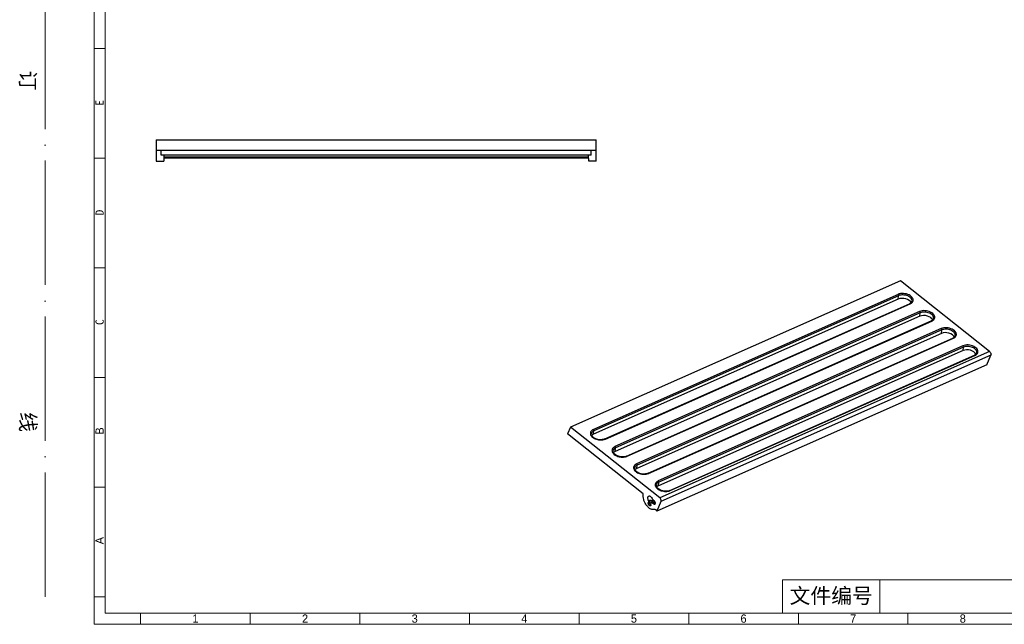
# Model space of a CAD drawing. Header units: millimetres. Extents: x 4158 to 4508, y 2304 to 2551.
# Tile 1 of 3: x 4171 to 4361, y 2318 to 2435. Entities that reach past the tile are written whole.
import ezdxf

# ---------------------------------------------------------------- set-up
doc = ezdxf.new("R2010")
doc.units = ezdxf.units.MM
doc.linetypes.add('ACAD_ISO04W100', pattern=[30, 24, -3, 0, -3])
doc.linetypes.add('CENTERLINE', pattern=[30, 12, -1.5, 3, -1.5, 12])
doc.layers.add('框', color=1, linetype='CENTERLINE', lineweight=5)
doc.styles.add('s', font='txt')
doc.styles.add('SIMPLEX', font='SIMPLEX.shx', dxfattribs={"height": 3.5})
doc.styles.get("Standard").update_dxf_attribs({"font": 'arial.ttf'})

msp = doc.modelspace()

# ---------------------------------------------------------------- linework, layer by layer
at = {"color": 7, "linetype": 'Continuous'}
for p, q in [((4196.846, 2411.551), (4196.846, 2407.451)), ((4196.846, 2411.551), (4281.846, 2411.551)), ((4281.846, 2407.451), (4281.846, 2411.551)), ((4196.846, 2409.551), (4281.846, 2409.551)), ((4197.846, 2408.551), (4197.846, 2409.551)), ((4280.846, 2408.551), (4280.846, 2409.551)), ((4196.846, 2407.451), (4198.309, 2407.451)), ((4280.846, 2408.551), (4197.846, 2408.551)), ((4198.329, 2408.551), (4198.309, 2407.452)), ((4198.321, 2408.097), (4280.371, 2408.097)), ((4198.323, 2408.258), (4280.369, 2408.258)), ((4280.383, 2407.452), (4280.363, 2408.551)), ((4281.846, 2407.451), (4280.383, 2407.451)), ((4340.61, 2384.351), (4276.9, 2356.107)), ((4357.807, 2370.699), (4340.61, 2384.351)), ((4340.133, 2381.716), (4281.295, 2355.632)), ((4340.178, 2380.803), (4281.34, 2354.719)), ((4340.241, 2381.463), (4281.404, 2355.38)), ((4340.178, 2380.803), (4340.241, 2381.463)), ((4283.525, 2353.805), (4342.363, 2379.889)), ((4283.629, 2353.78), (4342.466, 2379.864)), ((4342.48, 2379.948), (4342.363, 2379.889)), ((4342.363, 2379.889), (4342.363, 2379.889)), ((4342.818, 2380.354), (4342.818, 2380.354)), ((4344.303, 2378.406), (4285.465, 2352.322)), ((4344.348, 2377.492), (4285.51, 2351.408)), ((4344.412, 2378.153), (4285.574, 2352.069)), ((4344.348, 2377.492), (4344.412, 2378.153)), ((4346.989, 2377.043), (4346.989, 2377.043)), ((4287.695, 2350.495), (4346.533, 2376.579)), ((4287.799, 2350.47), (4346.636, 2376.553)), ((4348.473, 2375.096), (4289.635, 2349.012)), ((4346.65, 2376.638), (4346.533, 2376.579)), ((4346.533, 2376.579), (4346.533, 2376.579)), ((4348.518, 2374.182), (4289.68, 2348.098)), ((4348.582, 2374.843), (4289.744, 2348.759)), ((4291.865, 2347.184), (4350.703, 2373.268)), ((4291.969, 2347.159), (4350.806, 2373.243)), ((4348.518, 2374.182), (4348.582, 2374.843)), ((4350.82, 2373.327), (4350.703, 2373.268)), ((4350.703, 2373.268), (4350.703, 2373.268)), ((4351.159, 2373.733), (4351.159, 2373.733)), ((4352.643, 2371.785), (4293.805, 2345.701)), ((4352.752, 2371.532), (4293.914, 2345.449)), ((4352.688, 2370.872), (4352.752, 2371.532)), ((4352.688, 2370.872), (4293.85, 2344.788)), ((4357.807, 2370.699), (4294.098, 2342.456)), ((4358.054, 2369.958), (4294.344, 2341.714)), ((4296.035, 2343.874), (4354.873, 2369.958)), ((4296.139, 2343.849), (4354.977, 2369.933)), ((4354.99, 2370.017), (4354.873, 2369.958)), ((4354.873, 2369.958), (4354.873, 2369.958)), ((4355.329, 2370.423), (4355.329, 2370.423)), ((4357.27, 2368.093), (4358.054, 2369.958)), ((4357.27, 2368.093), (4293.561, 2339.85)), ((4276.9, 2356.107), (4276.311, 2354.82)), ((4294.098, 2342.456), (4276.9, 2356.107)), ((4290.912, 2343.229), (4276.311, 2354.82)), ((4280.889, 2354.77), (4280.889, 2354.768)), ((4281.34, 2354.719), (4281.404, 2355.38)), ((4283.525, 2353.805), (4283.386, 2353.752)), ((4285.059, 2351.459), (4285.059, 2351.458)), ((4285.51, 2351.408), (4285.574, 2352.069)), ((4287.695, 2350.495), (4287.556, 2350.442)), ((4289.68, 2348.098), (4289.744, 2348.759)), ((4289.229, 2348.149), (4289.229, 2348.148)), ((4291.865, 2347.184), (4291.727, 2347.131)), ((4293.399, 2344.839), (4293.399, 2344.837)), ((4293.85, 2344.788), (4293.914, 2345.449)), ((4296.035, 2343.874), (4295.897, 2343.821)), ((4291.956, 2341.896), (4291.897, 2341.482)), ((4292.121, 2341.582), (4291.897, 2341.482)), ((4291.956, 2341.896), (4292.181, 2341.996)), ((4292.121, 2341.582), (4292.181, 2341.996)), ((4292.403, 2341.018), (4292.337, 2341.059)), ((4292.418, 2341.068), (4292.478, 2341.482)), ((4292.558, 2341.518), (4292.607, 2341.539)), ((4292.622, 2341.547), (4292.56, 2341.577)), ((4292.611, 2341.529), (4292.565, 2341.502)), ((4292.611, 2341.529), (4292.836, 2341.629)), ((4292.611, 2341.529), (4292.954, 2341.257)), ((4293.044, 2341.888), (4292.701, 2342.16)), ((4292.703, 2341.582), (4292.782, 2341.623)), ((4292.826, 2341.667), (4292.83, 2341.682)), ((4293.179, 2341.357), (4292.836, 2341.629)), ((4293.179, 2341.357), (4292.954, 2341.257)), ((4293.073, 2341.847), (4293.02, 2341.875)), ((4293.26, 2341.403), (4293.179, 2341.357)), ((4293.245, 2341.315), (4293.179, 2341.357)), ((4294.344, 2341.714), (4293.561, 2339.85)), ((4293.204, 2340.259), (4293.132, 2340.222)), ((4293.204, 2340.259), (4293.561, 2339.85))]:
    msp.add_line(p, q, dxfattribs=at)
for points in [[(4342.819, 2380.354), (4342.704, 2380.129), (4342.48, 2379.948)], [(4346.989, 2377.044), (4346.874, 2376.819), (4346.65, 2376.638)], [(4351.159, 2373.733), (4351.044, 2373.508), (4350.82, 2373.327)], [(4355.329, 2370.423), (4355.214, 2370.198), (4354.99, 2370.017)], [(4283.386, 2353.752), (4283.021, 2353.673), (4282.603, 2353.66), (4282.169, 2353.718), (4281.756, 2353.843), (4281.399, 2354.026), (4281.121, 2354.25), (4280.942, 2354.502), (4280.888, 2354.742), (4280.889, 2354.77)], [(4287.556, 2350.442), (4287.191, 2350.362), (4286.774, 2350.349), (4286.339, 2350.407), (4285.926, 2350.533), (4285.569, 2350.716), (4285.291, 2350.94), (4285.112, 2351.191), (4285.058, 2351.432), (4285.059, 2351.459)], [(4291.727, 2347.131), (4291.361, 2347.052), (4290.944, 2347.039), (4290.51, 2347.097), (4290.096, 2347.223), (4289.739, 2347.405), (4289.461, 2347.629), (4289.283, 2347.881), (4289.228, 2348.122), (4289.229, 2348.149)], [(4295.897, 2343.821), (4295.531, 2343.742), (4295.114, 2343.729), (4294.68, 2343.787), (4294.266, 2343.912), (4293.909, 2344.095), (4293.631, 2344.319), (4293.453, 2344.571), (4293.398, 2344.811), (4293.399, 2344.839)]]:
    msp.add_lwpolyline(points, dxfattribs=at)
for centre, radius, start, end in [((4342.338, 2380.631), 0.718, 327.86996, 333.05623), ((4346.508, 2377.32), 0.718, 327.86996, 333.05623), ((4350.678, 2374.01), 0.718, 327.86996, 333.05623), ((4354.848, 2370.7), 0.718, 327.86996, 333.05623), ((4281.48, 2354.907), 0.771, 191.85183, 199.48016), ((4282.972, 2355.262), 1.621, 290.79937, 293.87956), ((4285.65, 2351.597), 0.771, 191.85183, 199.48016), ((4287.142, 2351.952), 1.621, 290.79937, 293.87956), ((4289.82, 2348.286), 0.771, 191.85183, 199.48016), ((4291.313, 2348.641), 1.621, 290.79937, 293.87956), ((4293.99, 2344.976), 0.771, 191.85183, 199.48016), ((4295.483, 2345.331), 1.621, 290.79937, 293.87956), ((4292.472, 2341.712), 0.23, 289.69761, 293.91339), ((4293.58, 2342.669), 0.977, 218.21461, 221.05893), ((4292.09, 2343.315), 1.844, 293.88109, 297.63215)]:
    msp.add_arc(centre, radius, start, end, dxfattribs=at)
for centre, start_param, end_param in [((4341.187, 2380.002), 0.3598535, 2.4059675), ((4345.357, 2376.691), 0.3598535, 2.4059675), ((4349.527, 2373.381), 0.3598535, 2.4059675), ((4353.697, 2370.071), 0.3598535, 2.4059675), ((4282.349, 2353.918), 2.4059675, 2.8242444), ((4286.519, 2350.608), 2.4059675, 2.8242444), ((4290.689, 2347.297), 2.4059675, 2.8242444), ((4294.859, 2343.987), 2.4059675, 2.8242444)]:
    msp.add_ellipse(centre, major_axis=(1.502, -0.259), ratio=0.6036564, start_param=start_param, end_param=end_param, dxfattribs=at)
for points, knots in [([(4342.978, 2380.305), (4343.005, 2380.357), (4343.044, 2380.468), (4343.057, 2380.646), (4343.023, 2380.825), (4342.912, 2381.07), (4342.658, 2381.353), (4342.24, 2381.62), (4341.73, 2381.807), (4341.176, 2381.895), (4340.631, 2381.876), (4340.286, 2381.784), (4340.133, 2381.716)], [0, 0, 0, 0, 0.0458583, 0.0912224, 0.1380534, 0.1880051, 0.3004095, 0.4306009, 0.5742879, 0.7234975, 0.8684652, 1, 1, 1, 1]), ([(4340.241, 2381.463), (4340.246, 2381.51), (4340.224, 2381.606), (4340.17, 2381.687), (4340.133, 2381.716)], [0, 0, 0, 0, 0.4976798, 1, 1, 1, 1]), ([(4342.818, 2380.354), (4342.838, 2380.449), (4342.827, 2380.663), (4342.66, 2380.958), (4342.378, 2381.215), (4342.006, 2381.422), (4341.57, 2381.561), (4341.106, 2381.623), (4340.653, 2381.599), (4340.369, 2381.52), (4340.241, 2381.463)], [0, 0, 0, 0, 0.0898031, 0.1901437, 0.3068731, 0.4391839, 0.5824278, 0.7292403, 0.8710624, 1, 1, 1, 1]), ([(4342.363, 2379.889), (4342.378, 2379.896), (4342.418, 2379.896), (4342.45, 2379.876), (4342.466, 2379.864)], [0, 0, 0, 0, 0.4450797, 1, 1, 1, 1]), ([(4342.466, 2379.864), (4342.567, 2379.908), (4342.749, 2380.013), (4342.895, 2380.167), (4342.946, 2380.249)], [0, 0, 0, 0, 0.5325365, 1, 1, 1, 1]), ([(4347.148, 2376.995), (4347.175, 2377.047), (4347.215, 2377.158), (4347.227, 2377.335), (4347.193, 2377.515), (4347.082, 2377.76), (4346.828, 2378.043), (4346.41, 2378.31), (4345.9, 2378.496), (4345.346, 2378.585), (4344.801, 2378.566), (4344.456, 2378.474), (4344.303, 2378.406)], [0, 0, 0, 0, 0.0458583, 0.0912224, 0.1380534, 0.1880051, 0.3004095, 0.4306009, 0.5742879, 0.7234975, 0.8684652, 1, 1, 1, 1]), ([(4344.412, 2378.153), (4344.416, 2378.2), (4344.394, 2378.295), (4344.34, 2378.377), (4344.303, 2378.406)], [0, 0, 0, 0, 0.4976798, 1, 1, 1, 1]), ([(4346.989, 2377.043), (4347.009, 2377.138), (4346.997, 2377.353), (4346.83, 2377.648), (4346.548, 2377.904), (4346.176, 2378.112), (4345.74, 2378.251), (4345.276, 2378.312), (4344.823, 2378.288), (4344.539, 2378.209), (4344.412, 2378.153)], [0, 0, 0, 0, 0.0898031, 0.1901437, 0.3068731, 0.4391839, 0.5824278, 0.7292403, 0.8710624, 1, 1, 1, 1]), ([(4346.636, 2376.553), (4346.737, 2376.598), (4346.919, 2376.702), (4347.065, 2376.856), (4347.116, 2376.938)], [0, 0, 0, 0, 0.5325365, 1, 1, 1, 1]), ([(4346.533, 2376.579), (4346.548, 2376.585), (4346.588, 2376.586), (4346.62, 2376.566), (4346.636, 2376.553)], [0, 0, 0, 0, 0.4450797, 1, 1, 1, 1]), ([(4351.318, 2373.685), (4351.345, 2373.737), (4351.385, 2373.848), (4351.397, 2374.025), (4351.363, 2374.205), (4351.252, 2374.449), (4350.998, 2374.733), (4350.58, 2374.999), (4350.07, 2375.186), (4349.516, 2375.274), (4348.971, 2375.256), (4348.626, 2375.163), (4348.473, 2375.096)], [0, 0, 0, 0, 0.0458583, 0.0912224, 0.1380534, 0.1880051, 0.3004095, 0.4306009, 0.5742879, 0.7234975, 0.8684652, 1, 1, 1, 1]), ([(4348.582, 2374.843), (4348.586, 2374.889), (4348.564, 2374.985), (4348.51, 2375.066), (4348.473, 2375.096)], [0, 0, 0, 0, 0.4976798, 1, 1, 1, 1]), ([(4351.159, 2373.733), (4351.179, 2373.828), (4351.167, 2374.042), (4351, 2374.337), (4350.719, 2374.594), (4350.346, 2374.801), (4349.91, 2374.941), (4349.446, 2375.002), (4348.994, 2374.978), (4348.709, 2374.899), (4348.582, 2374.843)], [0, 0, 0, 0, 0.0898031, 0.1901437, 0.3068731, 0.4391839, 0.5824278, 0.7292403, 0.8710624, 1, 1, 1, 1]), ([(4350.703, 2373.268), (4350.718, 2373.275), (4350.758, 2373.275), (4350.79, 2373.256), (4350.806, 2373.243)], [0, 0, 0, 0, 0.4450797, 1, 1, 1, 1]), ([(4350.806, 2373.243), (4350.907, 2373.288), (4351.089, 2373.392), (4351.235, 2373.546), (4351.286, 2373.628)], [0, 0, 0, 0, 0.5325365, 1, 1, 1, 1]), ([(4355.489, 2370.374), (4355.515, 2370.426), (4355.555, 2370.537), (4355.567, 2370.715), (4355.533, 2370.894), (4355.422, 2371.139), (4355.168, 2371.422), (4354.75, 2371.689), (4354.24, 2371.876), (4353.686, 2371.964), (4353.141, 2371.945), (4352.796, 2371.853), (4352.643, 2371.785)], [0, 0, 0, 0, 0.0458583, 0.0912224, 0.1380534, 0.1880051, 0.3004095, 0.4306009, 0.5742879, 0.7234975, 0.8684652, 1, 1, 1, 1]), ([(4352.752, 2371.532), (4352.756, 2371.579), (4352.734, 2371.675), (4352.68, 2371.756), (4352.643, 2371.785)], [0, 0, 0, 0, 0.4976798, 1, 1, 1, 1]), ([(4355.329, 2370.423), (4355.349, 2370.518), (4355.337, 2370.732), (4355.17, 2371.027), (4354.889, 2371.284), (4354.516, 2371.491), (4354.08, 2371.63), (4353.616, 2371.692), (4353.164, 2371.668), (4352.879, 2371.589), (4352.752, 2371.532)], [0, 0, 0, 0, 0.0898031, 0.1901437, 0.3068731, 0.4391839, 0.5824278, 0.7292403, 0.8710624, 1, 1, 1, 1]), ([(4354.873, 2369.958), (4354.888, 2369.965), (4354.928, 2369.965), (4354.961, 2369.945), (4354.977, 2369.933)], [0, 0, 0, 0, 0.4450797, 1, 1, 1, 1]), ([(4354.977, 2369.933), (4355.077, 2369.977), (4355.26, 2370.081), (4355.405, 2370.236), (4355.457, 2370.318)], [0, 0, 0, 0, 0.5325365, 1, 1, 1, 1]), ([(4357.807, 2370.699), (4357.861, 2370.656), (4357.956, 2370.545), (4358.05, 2370.35), (4358.092, 2370.147), (4358.076, 2370.012), (4358.054, 2369.958)], [0, 0, 0, 0, 0.2506826, 0.5241822, 0.7840704, 1, 1, 1, 1]), ([(4281.295, 2355.632), (4281.195, 2355.588), (4281.014, 2355.485), (4280.808, 2355.269), (4280.703, 2355.013), (4280.708, 2354.833), (4280.725, 2354.749)], [0, 0, 0, 0, 0.2882661, 0.5416189, 0.7718991, 1, 1, 1, 1]), ([(4280.753, 2354.65), (4280.825, 2354.445), (4281.068, 2354.167), (4281.479, 2353.906), (4281.868, 2353.744), (4282.294, 2353.641), (4282.861, 2353.591), (4283.292, 2353.649), (4283.548, 2353.747)], [0, 0, 0, 0, 0.2051117, 0.3280726, 0.4613789, 0.6007679, 0.7408845, 1, 1, 1, 1]), ([(4281.404, 2355.38), (4281.331, 2355.347), (4281.197, 2355.274), (4281.033, 2355.128), (4280.925, 2354.958), (4280.894, 2354.831), (4280.889, 2354.77)], [0, 0, 0, 0, 0.2859496, 0.5432861, 0.777376, 1, 1, 1, 1]), ([(4281.404, 2355.38), (4281.408, 2355.426), (4281.386, 2355.522), (4281.332, 2355.603), (4281.295, 2355.632)], [0, 0, 0, 0, 0.497679, 1, 1, 1, 1]), ([(4283.525, 2353.805), (4283.54, 2353.812), (4283.58, 2353.812), (4283.612, 2353.793), (4283.629, 2353.78)], [0, 0, 0, 0, 0.4449696, 1, 1, 1, 1]), ([(4285.465, 2352.322), (4285.365, 2352.278), (4285.184, 2352.175), (4284.978, 2351.959), (4284.873, 2351.702), (4284.878, 2351.523), (4284.895, 2351.438)], [0, 0, 0, 0, 0.2882661, 0.5416189, 0.7718991, 1, 1, 1, 1]), ([(4285.574, 2352.069), (4285.578, 2352.116), (4285.557, 2352.212), (4285.502, 2352.293), (4285.465, 2352.322)], [0, 0, 0, 0, 0.497679, 1, 1, 1, 1]), ([(4284.923, 2351.34), (4284.995, 2351.135), (4285.238, 2350.856), (4285.649, 2350.596), (4286.038, 2350.434), (4286.464, 2350.331), (4287.031, 2350.28), (4287.462, 2350.339), (4287.718, 2350.436)], [0, 0, 0, 0, 0.2051117, 0.3280726, 0.4613789, 0.6007679, 0.7408845, 1, 1, 1, 1]), ([(4285.574, 2352.069), (4285.501, 2352.037), (4285.367, 2351.964), (4285.203, 2351.818), (4285.095, 2351.647), (4285.064, 2351.521), (4285.059, 2351.459)], [0, 0, 0, 0, 0.2859496, 0.5432861, 0.777376, 1, 1, 1, 1]), ([(4287.695, 2350.495), (4287.71, 2350.501), (4287.75, 2350.502), (4287.783, 2350.482), (4287.799, 2350.47)], [0, 0, 0, 0, 0.4449696, 1, 1, 1, 1]), ([(4289.635, 2349.012), (4289.535, 2348.967), (4289.354, 2348.864), (4289.148, 2348.649), (4289.043, 2348.392), (4289.048, 2348.213), (4289.065, 2348.128)], [0, 0, 0, 0, 0.2882661, 0.5416189, 0.7718991, 1, 1, 1, 1]), ([(4289.744, 2348.759), (4289.671, 2348.727), (4289.537, 2348.653), (4289.373, 2348.508), (4289.265, 2348.337), (4289.234, 2348.211), (4289.229, 2348.149)], [0, 0, 0, 0, 0.2859496, 0.5432861, 0.777376, 1, 1, 1, 1]), ([(4289.744, 2348.759), (4289.748, 2348.806), (4289.727, 2348.901), (4289.672, 2348.982), (4289.635, 2349.012)], [0, 0, 0, 0, 0.497679, 1, 1, 1, 1]), ([(4289.093, 2348.029), (4289.165, 2347.825), (4289.408, 2347.546), (4289.819, 2347.285), (4290.208, 2347.123), (4290.634, 2347.021), (4291.201, 2346.97), (4291.632, 2347.029), (4291.888, 2347.126)], [0, 0, 0, 0, 0.2051117, 0.3280726, 0.4613789, 0.6007679, 0.7408845, 1, 1, 1, 1]), ([(4291.865, 2347.184), (4291.88, 2347.191), (4291.92, 2347.192), (4291.953, 2347.172), (4291.969, 2347.159)], [0, 0, 0, 0, 0.4449696, 1, 1, 1, 1]), ([(4293.805, 2345.701), (4293.705, 2345.657), (4293.524, 2345.554), (4293.318, 2345.338), (4293.213, 2345.082), (4293.218, 2344.902), (4293.236, 2344.818)], [0, 0, 0, 0, 0.2882661, 0.5416189, 0.7718991, 1, 1, 1, 1]), ([(4293.263, 2344.719), (4293.335, 2344.514), (4293.578, 2344.236), (4293.989, 2343.975), (4294.378, 2343.813), (4294.804, 2343.71), (4295.371, 2343.66), (4295.802, 2343.718), (4296.058, 2343.816)], [0, 0, 0, 0, 0.2051117, 0.3280726, 0.4613789, 0.6007679, 0.7408845, 1, 1, 1, 1]), ([(4293.914, 2345.449), (4293.841, 2345.416), (4293.707, 2345.343), (4293.544, 2345.197), (4293.435, 2345.027), (4293.404, 2344.9), (4293.399, 2344.839)], [0, 0, 0, 0, 0.2859496, 0.5432861, 0.777376, 1, 1, 1, 1]), ([(4293.914, 2345.449), (4293.918, 2345.495), (4293.897, 2345.591), (4293.842, 2345.672), (4293.805, 2345.701)], [0, 0, 0, 0, 0.497679, 1, 1, 1, 1]), ([(4293.132, 2340.222), (4293.077, 2340.198), (4292.957, 2340.163), (4292.764, 2340.157), (4292.561, 2340.197), (4292.273, 2340.313), (4291.917, 2340.569), (4291.541, 2340.994), (4291.228, 2341.516), (4291.003, 2342.09), (4290.886, 2342.669), (4290.886, 2343.052), (4290.912, 2343.229)], [0, 0, 0, 0, 0.0426518, 0.0871775, 0.1350396, 0.1872208, 0.3053721, 0.4401942, 0.5854538, 0.7327961, 0.8734581, 1, 1, 1, 1]), ([(4291.956, 2341.896), (4291.909, 2341.983), (4291.839, 2342.16), (4291.809, 2342.391), (4291.83, 2342.555), (4291.866, 2342.656), (4291.921, 2342.735), (4291.971, 2342.77), (4291.998, 2342.782)], [0, 0, 0, 0, 0.3043027, 0.5840392, 0.7064332, 0.814952, 0.9111993, 1, 1, 1, 1]), ([(4291.998, 2342.782), (4292.031, 2342.797), (4292.111, 2342.81), (4292.235, 2342.778), (4292.359, 2342.702), (4292.433, 2342.63), (4292.469, 2342.589)], [0, 0, 0, 0, 0.2022543, 0.4300065, 0.6963458, 1, 1, 1, 1]), ([(4292.469, 2342.589), (4292.495, 2342.559), (4292.595, 2342.429), (4292.666, 2342.278), (4292.701, 2342.16)], [0, 0, 0, 0, 0.241844, 1, 1, 1, 1]), ([(4296.035, 2343.874), (4296.05, 2343.881), (4296.09, 2343.881), (4296.123, 2343.862), (4296.139, 2343.849)], [0, 0, 0, 0, 0.4449696, 1, 1, 1, 1]), ([(4292.32, 2340.909), (4292.298, 2340.9), (4292.246, 2340.893), (4292.166, 2340.919), (4292.088, 2340.975), (4291.99, 2341.086), (4291.907, 2341.257), (4291.886, 2341.411), (4291.897, 2341.482)], [0, 0, 0, 0, 0.0867738, 0.1867407, 0.3053168, 0.4406439, 0.7332023, 1, 1, 1, 1]), ([(4292.241, 2341.162), (4292.196, 2341.225), (4292.131, 2341.361), (4292.112, 2341.512), (4292.121, 2341.582)], [0, 0, 0, 0, 0.5236905, 1, 1, 1, 1]), ([(4292.41, 2341.615), (4292.384, 2341.618), (4292.287, 2341.625), (4292.187, 2341.611), (4292.121, 2341.582)], [0, 0, 0, 0, 0.2670935, 1, 1, 1, 1]), ([(4292.181, 2341.996), (4292.21, 2342.009), (4292.279, 2342.022), (4292.383, 2342.007), (4292.488, 2341.969), (4292.556, 2341.934), (4292.59, 2341.915)], [0, 0, 0, 0, 0.2260355, 0.4695613, 0.7309308, 1, 1, 1, 1]), ([(4292.337, 2341.059), (4292.329, 2341.066), (4292.293, 2341.097), (4292.262, 2341.133), (4292.241, 2341.162)], [0, 0, 0, 0, 0.2363643, 1, 1, 1, 1]), ([(4292.381, 2340.963), (4292.377, 2340.957), (4292.361, 2340.935), (4292.338, 2340.917), (4292.32, 2340.909)], [0, 0, 0, 0, 0.2636096, 1, 1, 1, 1]), ([(4292.418, 2341.068), (4292.417, 2341.058), (4292.41, 2341.021), (4292.396, 2340.985), (4292.381, 2340.963)], [0, 0, 0, 0, 0.2712678, 1, 1, 1, 1]), ([(4292.56, 2341.577), (4292.548, 2341.581), (4292.499, 2341.599), (4292.448, 2341.61), (4292.41, 2341.615)], [0, 0, 0, 0, 0.2455347, 1, 1, 1, 1]), ([(4292.776, 2341.78), (4292.751, 2341.804), (4292.691, 2341.852), (4292.626, 2341.894), (4292.59, 2341.915)], [0, 0, 0, 0, 0.4550219, 1, 1, 1, 1]), ([(4292.83, 2341.682), (4292.833, 2341.697), (4292.819, 2341.736), (4292.793, 2341.764), (4292.776, 2341.78)], [0, 0, 0, 0, 0.3987942, 1, 1, 1, 1]), ([(4292.782, 2341.623), (4292.787, 2341.627), (4292.804, 2341.639), (4292.82, 2341.654), (4292.826, 2341.667)], [0, 0, 0, 0, 0.301975, 1, 1, 1, 1]), ([(4293.02, 2341.875), (4293.004, 2341.885), (4292.939, 2341.928), (4292.882, 2341.982), (4292.843, 2342.027)], [0, 0, 0, 0, 0.2338731, 1, 1, 1, 1]), ([(4292.954, 2341.257), (4292.986, 2341.232), (4293.051, 2341.192), (4293.131, 2341.193), (4293.161, 2341.207)], [0, 0, 0, 0, 0.5554947, 1, 1, 1, 1]), ([(4293.257, 2341.502), (4293.245, 2341.578), (4293.194, 2341.721), (4293.101, 2341.843), (4293.044, 2341.888)], [0, 0, 0, 0, 0.5149508, 1, 1, 1, 1]), ([(4293.161, 2341.207), (4293.167, 2341.209), (4293.191, 2341.222), (4293.211, 2341.243), (4293.223, 2341.26)], [0, 0, 0, 0, 0.2423474, 1, 1, 1, 1]), ([(4293.223, 2341.26), (4293.228, 2341.267), (4293.246, 2341.3), (4293.256, 2341.337), (4293.26, 2341.365)], [0, 0, 0, 0, 0.2298362, 1, 1, 1, 1]), ([(4293.26, 2341.365), (4293.261, 2341.376), (4293.266, 2341.421), (4293.263, 2341.467), (4293.257, 2341.502)], [0, 0, 0, 0, 0.2344614, 1, 1, 1, 1]), ([(4294.344, 2341.714), (4294.367, 2341.769), (4294.382, 2341.903), (4294.34, 2342.106), (4294.247, 2342.302), (4294.151, 2342.413), (4294.098, 2342.456)], [0, 0, 0, 0, 0.2159296, 0.4758178, 0.7493174, 1, 1, 1, 1])]:
    msp.add_open_spline(points, degree=3, knots=knots, dxfattribs=at)
for points in [[(4292.549, 2341.496), (4292.526, 2341.488), (4292.502, 2341.483), (4292.478, 2341.482)], [(4293.127, 2341.8), (4293.072, 2341.753), (4293.009, 2341.715), (4292.945, 2341.681)]]:
    msp.add_open_spline(points, degree=3, dxfattribs=at)
at = {"layer": '框', "color": 1, "linetype": 'ACAD_ISO04W100', "lineweight": 15}
msp.add_line((4175.447, 2323.328), (4175.447, 2535.015), dxfattribs=at)
at = {"layer": '框', "color": 1, "linetype": 'Continuous', "lineweight": 15}
for p, q in [((4186.984, 2429.171), (4184.868, 2429.171)), ((4186.984, 2408.003), (4184.868, 2408.003)), ((4186.984, 2386.834), (4184.868, 2386.834)), ((4186.984, 2365.665), (4184.868, 2365.665)), ((4186.984, 2344.496), (4184.868, 2344.496)), ((4336.624, 2326.623), (4336.624, 2320.152)), ((4186.984, 2323.328), (4184.868, 2323.328)), ((4193.864, 2318.035), (4193.864, 2320.152)), ((4215.033, 2318.035), (4215.033, 2320.152)), ((4236.202, 2318.035), (4236.202, 2320.152)), ((4257.371, 2318.035), (4257.371, 2320.152)), ((4278.539, 2318.035), (4278.539, 2320.152)), ((4299.708, 2318.035), (4299.708, 2320.152)), ((4320.877, 2318.035), (4320.877, 2320.152)), ((4342.046, 2318.035), (4342.046, 2320.152))]:
    msp.add_line(p, q, dxfattribs=at)
for points in [[(4184.868, 2318.035), (4499.223, 2318.035), (4499.223, 2540.307), (4184.868, 2540.307)], [(4186.984, 2320.152), (4497.107, 2320.152), (4497.107, 2538.19), (4186.984, 2538.19)], [(4317.809, 2320.152), (4365.42, 2320.152), (4365.42, 2326.623), (4317.809, 2326.623)]]:
    msp.add_lwpolyline(points, close=True, dxfattribs=at)

# ---------------------------------------------------------------- texts
at = {"layer": '框', "color": 1, "linetype": 'ACAD_ISO04W100', "lineweight": 15, "insert": (4171.932, 2423.993), "char_height": 2.94396, "width": 155.78179, "attachment_point": 5, "rotation": 270, "style": 's'}
msp.add_mtext('装                                订                               线', dxfattribs=at)
at = {"layer": '框', "color": 1, "linetype": 'Continuous', "lineweight": 15, "char_height": 1.588, "width": 2.11688, "attachment_point": 1, "rotation": 90, "style": 's'}
for s, insert in [('E', (4185.142, 2418.145)), ('D', (4185.142, 2396.976)), ('C', (4185.142, 2375.807))]:
    msp.add_mtext(s, dxfattribs=dict(at, insert=insert))
at = {"layer": '框', "color": 1, "linetype": 'Continuous', "lineweight": 15, "char_height": 1.58766, "width": 2.11688, "attachment_point": 1, "rotation": 90}
for s, insert in [('{\\f\uffbfﾬￌﾣﾤ_GB2312|b0|i0|c134|p49;B}', (4185.142, 2354.638)), ('{\\f\uffbfﾬￌﾣﾤ_GB2312|b0|i0|c134|p49;A}', (4185.142, 2333.47))]:
    msp.add_mtext(s, dxfattribs=dict(at, insert=insert))
at = {"layer": '框', "color": 1, "lineweight": 15, "insert": (4327.217, 2323.388), "char_height": 2.94396, "width": 18.81569, "attachment_point": 5, "style": 'SIMPLEX'}
msp.add_mtext('{\\fSimSun|b0|i0|c134|p54;文件编号}', dxfattribs=at)
at = {"layer": '框', "color": 1, "linetype": 'Continuous', "lineweight": 15, "char_height": 1.58766, "attachment_point": 1}
for s, insert, width in [('{\\fﾷￂￋￎ_GB2312|b0|i0|c134|p49;1}', (4203.859, 2319.936), 0.81952), ('{\\fﾷￂￋￎ_GB2312|b0|i0|c134|p49;2}', (4225.027, 2319.936), 0.81955), ('{\\fﾷￂￋￎ_GB2312|b0|i0|c134|p49;3}', (4246.196, 2319.936), 0.81955), ('{\\fﾷￂￋￎ_GB2312|b0|i0|c134|p49;4}', (4267.365, 2319.936), 0.81955), ('{\\fﾷￂￋￎ_GB2312|b0|i0|c134|p49;5}', (4288.534, 2319.936), 0.81955), ('{\\fﾷￂￋￎ_GB2312|b0|i0|c134|p49;6}', (4309.702, 2319.936), 0.81955), ('{\\fﾷￂￋￎ_GB2312|b0|i0|c134|p49;7}', (4330.871, 2319.936), 0.81955), ('{\\fﾷￂￋￎ_GB2312|b0|i0|c134|p49;8}', (4352.04, 2319.936), 0.81955)]:
    msp.add_mtext(s, dxfattribs=dict(at, insert=insert, width=width))

doc.saveas('drawing.dxf')
